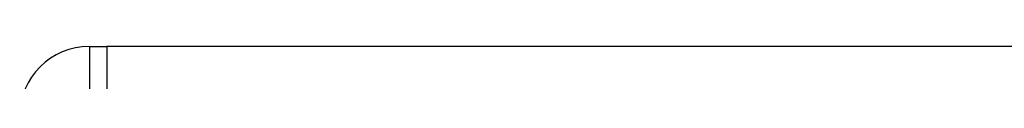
# Model space of a CAD drawing. Header units: millimetres. Extents: x 0 to 420, y 0 to 297.
# Tile 61 of 77: x 292.805 to 295.637, y 185.023 to 185.125. Entities that reach past the tile are written whole.
import ezdxf

# ---------------------------------------------------------------- set-up
doc = ezdxf.new("R2010")
doc.units = ezdxf.units.MM

msp = doc.modelspace()

# ---------------------------------------------------------------- linework, layer by layer
at = {"color": 7, "linetype": 'Continuous', "lineweight": 25}
for p, q in [((293.0056, 185.1245), (293.0056, 184.874)), ((293.0056, 185.1245), (293.0557, 185.1245)), ((303.527, 185.1245), (293.0557, 185.1245)), ((293.0557, 185.1245), (293.0557, 184.874)), ((293.0557, 185.1245), (293.0557, 184.874))]:
    msp.add_line(p, q, dxfattribs=at)
msp.add_arc((293.0056, 184.9241), 0.2004, 90, 180, dxfattribs=at)

doc.saveas('drawing.dxf')
